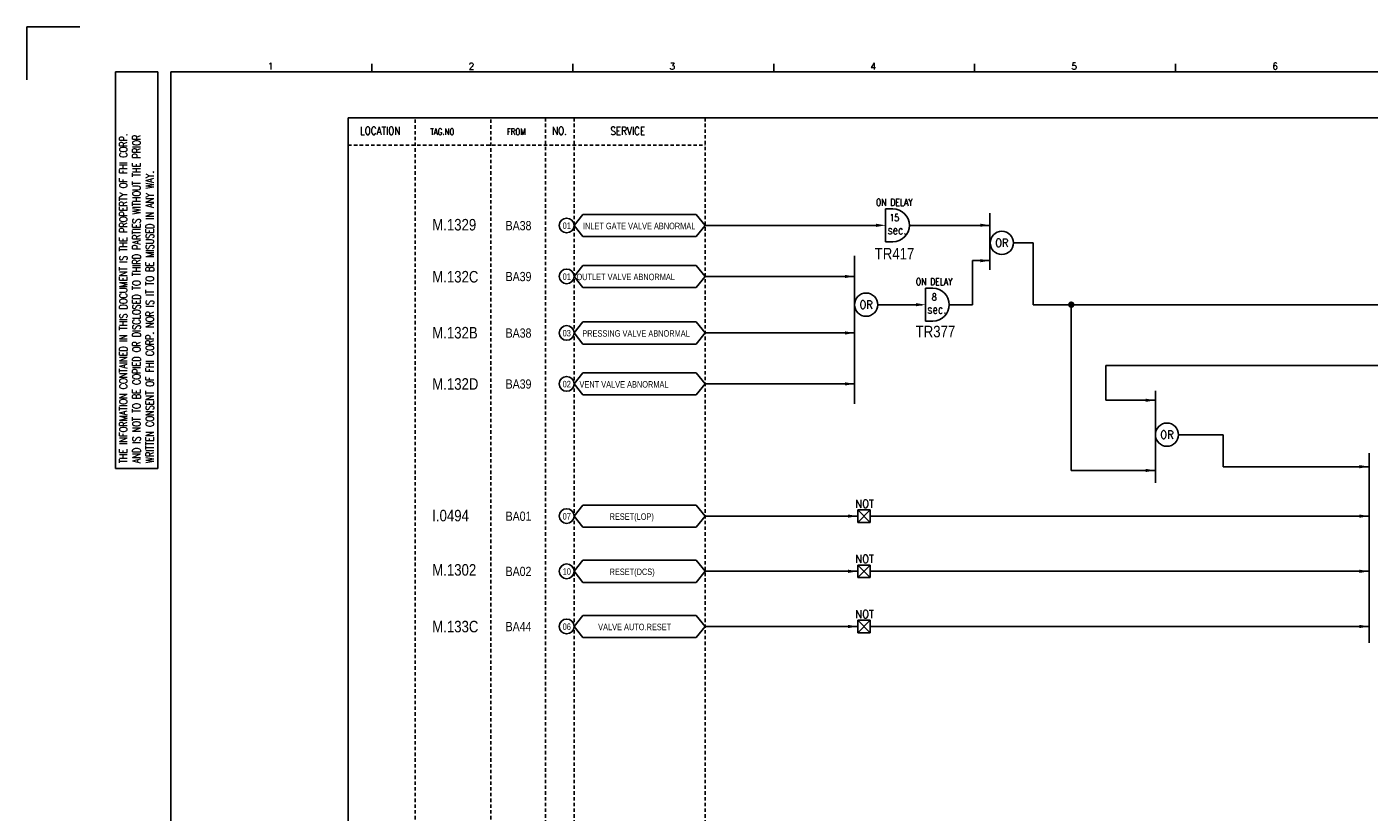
# Model space of a CAD drawing. Extents: x 1484 to 2450, y -104 to 578.
# Tile 2 of 4: x 1484 to 2067, y 237 to 578. Entities that reach past the tile are written whole.
import ezdxf
from ezdxf.enums import TextEntityAlignment as Align

# ---------------------------------------------------------------- set-up
doc = ezdxf.new("R2010")
doc.units = 0
doc.header["$MEASUREMENT"] = 0
doc.linetypes.add('HIDDEN', pattern=[4, 1.5, -1, 1.5])
doc.layers.get('0').update_dxf_attribs({"linetype": 'CONTINUOUS'})
doc.layers.get('DEFPOINTS').update_dxf_attribs({"linetype": 'CONTINUOUS'})
for name, color, linetype in [('CON', 4, 'CONTINUOUS'), ('DCS', 7, 'CONTINUOUS'), ('DIM', 3, 'CONTINUOUS'), ('HID', 2, 'HIDDEN'), ('圖框CON', 4, 'CONTINUOUS'), ('框線', 6, 'CONTINUOUS')]:
    doc.layers.add(name, color=color, linetype=linetype)
doc.styles.add('DAYUKP', font='complex', dxfattribs={"bigfont": 'DAYUKP.SHX'})
doc.styles.add('ROMANS', font='romans', dxfattribs={"width": 0.8})
doc.styles.add('style3', font='ARIALN.TTF')

# ---------------------------------------------------------------- blocks, each defined once
blk = doc.blocks.new('LEADER')
at = {"layer": 'CON'}
blk.add_solid([(0.85, -0.57), (0.85, -1.57), (3.85, -1.07)], dxfattribs=at)
blk = doc.blocks.new('1')
at = {"layer": 'DEFPOINTS'}
blk.add_lwpolyline([(1268.99, 689.33), (1246.02, 689.33), (1246.02, 666.36)], dxfattribs=at)
at = {"layer": '圖框CON'}
for p, q in [((1395.91, 669.85), (1395.91, 673.29)), ((1483.2, 669.85), (1483.2, 673.29)), ((1570.49, 669.85), (1570.49, 673.29)), ((1657.78, 669.85), (1657.78, 673.29)), ((1745.08, 669.85), (1745.08, 673.29)), ((1284.5, 669.81), (1302.87, 669.81)), ((1284.5, 497.52), (1284.5, 669.81)), ((1302.87, 497.52), (1302.87, 669.81)), ((1284.5, 497.52), (1302.87, 497.52))]:
    blk.add_line(p, q, dxfattribs=at)
at = {"layer": '框線'}
for p, q in [((1308.62, 669.81), (1308.62, 26.6)), ((2181.53, 669.81), (1308.62, 669.81))]:
    blk.add_line(p, q, dxfattribs=at)
at = {"style": 'DAYUKP'}
for s, p in [('1', (1350.64, 670.78)), ('2', (1437.93, 670.78)), ('3', (1525.22, 670.78)), ('4', (1612.51, 670.78)), ('5', (1699.8, 670.78)), ('6', (1787.1, 670.78))]:
    blk.add_text(s, height=2.87, dxfattribs=at).set_placement(p)
at = {"layer": 'DIM', "style": 'ROMANS', "width": 0.75}
for s, p in [('THE INFORMATION CONTAINED IN THIS DOCUMENT IS THE PROPERTY OF FHI CORP.', (1287.94, 499.82)), ('AND IS NOT TO BE COPIED OR DISCLOSED TO THIRD PARTIES WITHOUT THE PRIOR', (1293.68, 499.82)), ('WRITTEN CONSENT OF FHI CORP. NOR IS IT TO BE MISUSED IN ANY WAY.', (1299.43, 499.82))]:
    blk.add_text(s, height=3.4457, rotation=90, dxfattribs=at).set_placement(p, align=Align.MIDDLE_LEFT)

msp = doc.modelspace()

# ---------------------------------------------------------------- linework, layer by layer
at = {"layer": 'CON', "color": 6}
for p, q in [((1721.9, 491.49), (1725.8, 496.3)), ((1774.93, 496.3), (1725.8, 496.3)), ((1778.83, 491.49), (1774.93, 496.3)), ((1857.28, 498.7), (1857.28, 484.41)), ((1857.28, 498.7), (1860.45, 498.7)), ((1902.58, 496.84), (1902.58, 472.18)), ((1721.9, 491.49), (1725.8, 486.67)), ((1778.83, 491.49), (1774.93, 486.67)), ((1725.8, 486.67), (1774.93, 486.67)), ((1857.28, 484.41), (1860.45, 484.41)), ((1843.77, 478.36), (1843.77, 414.02)), ((1721.9, 469.36), (1725.8, 474.17)), ((1774.93, 474.17), (1725.8, 474.17)), ((1778.83, 469.36), (1774.93, 474.17)), ((1721.9, 469.36), (1725.8, 464.54)), ((1778.83, 469.36), (1774.93, 464.54)), ((1725.8, 464.54), (1774.93, 464.54)), ((1874.61, 464.23), (1874.61, 449.94)), ((1874.61, 464.23), (1877.78, 464.23)), ((1721.9, 444.82), (1725.8, 449.64)), ((1774.93, 449.64), (1725.8, 449.64)), ((1778.83, 444.82), (1774.93, 449.64)), ((1874.61, 449.94), (1877.78, 449.94)), ((1721.9, 444.82), (1725.8, 440)), ((1778.83, 444.82), (1774.93, 440)), ((1725.8, 440), (1774.93, 440)), ((1721.9, 422.69), (1725.8, 427.51)), ((1774.93, 427.51), (1725.8, 427.51)), ((1778.83, 422.69), (1774.93, 427.51)), ((1721.9, 422.69), (1725.8, 417.87)), ((1778.83, 422.69), (1774.93, 417.87)), ((1725.8, 417.87), (1774.93, 417.87)), ((1974.46, 419.65), (1974.46, 379.65)), ((2067.34, 392.55), (2067.34, 310.24)), ((1721.9, 365.25), (1725.8, 370.06)), ((1774.93, 370.06), (1725.8, 370.06)), ((1778.83, 365.25), (1774.93, 370.06)), ((1845.15, 362.52), (1845.15, 367.98)), ((1850.61, 367.98), (1845.15, 362.52)), ((1845.15, 367.98), (1850.61, 362.52)), ((1845.15, 367.98), (1850.61, 367.98)), ((1850.61, 367.98), (1850.61, 362.52)), ((1721.9, 365.25), (1725.8, 360.43)), ((1778.83, 365.25), (1774.93, 360.43)), ((1850.61, 362.52), (1845.15, 362.52)), ((1725.8, 360.43), (1774.93, 360.43)), ((1721.9, 341.28), (1725.8, 346.09)), ((1774.93, 346.09), (1725.8, 346.09)), ((1778.83, 341.28), (1774.93, 346.09)), ((1721.9, 341.28), (1725.8, 336.46)), ((1778.83, 341.28), (1774.93, 336.46)), ((1845.15, 338.55), (1845.15, 344.01)), ((1850.61, 344.01), (1845.15, 338.55)), ((1845.15, 344.01), (1850.61, 338.55)), ((1845.15, 344.01), (1850.61, 344.01)), ((1850.61, 338.55), (1845.15, 338.55)), ((1850.61, 344.01), (1850.61, 338.55)), ((1725.8, 336.46), (1774.93, 336.46)), ((1721.9, 317.31), (1725.8, 322.13)), ((1774.93, 322.13), (1725.8, 322.13)), ((1778.83, 317.31), (1774.93, 322.13)), ((1721.9, 317.31), (1725.8, 312.49)), ((1778.83, 317.31), (1774.93, 312.49)), ((1845.15, 320.04), (1850.61, 314.58)), ((1850.61, 320.04), (1845.15, 314.58)), ((1845.15, 314.58), (1845.15, 320.04)), ((1845.15, 320.04), (1850.61, 320.04)), ((1850.61, 320.04), (1850.61, 314.58)), ((1725.8, 312.49), (1774.93, 312.49)), ((1850.61, 314.58), (1845.15, 314.58))]:
    msp.add_line(p, q, dxfattribs=at)
at = {"layer": 'CON'}
for p, q in [((1778.83, 491.49), (1853.08, 491.49)), ((1867.6, 491.55), (1902.17, 491.55)), ((1912.8, 483.94), (1921.36, 483.94)), ((1921.36, 483.94), (1921.36, 457.09)), ((1894.96, 457.09), (1894.96, 476.26)), ((1894.96, 476.26), (1902.17, 476.26)), ((1778.83, 469.36), (1843.77, 469.36)), ((1853.85, 457.09), (1873.09, 457.09)), ((1884.93, 457.09), (1894.96, 457.09)), ((1921.36, 457.09), (2224.03, 457.09)), ((1937.93, 385.09), (1937.93, 457.09)), ((1778.83, 444.82), (1843.77, 444.82)), ((1952.98, 415.58), (1952.98, 430.69)), ((1952.98, 430.69), (2111.8, 430.69)), ((1778.83, 422.69), (1843.77, 422.69)), ((1974.46, 415.58), (1952.98, 415.58)), ((1984.54, 400.62), (2003.9, 400.62)), ((2003.9, 386.72), (2003.9, 400.62)), ((1974.46, 385.09), (1937.93, 385.09)), ((2067.34, 386.72), (2003.9, 386.72)), ((1778.83, 365.25), (1845.15, 365.25)), ((1850.61, 365.25), (2067.34, 365.25)), ((1778.83, 341.28), (1845.15, 341.28)), ((1850.61, 341.28), (2067.34, 341.28)), ((1778.83, 317.31), (1845.15, 317.31)), ((1850.61, 317.31), (2067.34, 317.31))]:
    msp.add_line(p, q, dxfattribs=at)
msp.add_lwpolyline([(1623.78, 538.23), (2337.78, 538.23), (2337.78, 38.43), (1623.78, 38.43)], close=True, dxfattribs=at)
at = {"layer": 'CON', "const_width": 1.4}
msp.add_lwpolyline([(1937.23, 457.09, 1), (1938.63, 457.09, 1)], format="xyb", close=True, dxfattribs=at)
at = {"layer": 'CON'}
for centre in [(1718.69, 491.49), (1718.69, 469.36), (1718.69, 444.82), (1718.69, 422.69), (1718.69, 365.25), (1718.69, 341.28), (1718.69, 317.31)]:
    msp.add_circle(centre, 3.21, dxfattribs=at)
at = {"layer": 'CON', "color": 6}
for centre in [(1907.76, 483.94), (1848.81, 457.09), (1979.5, 400.62)]:
    msp.add_circle(centre, 5.04, dxfattribs=at)
for centre in [(1860.45, 491.55), (1877.78, 457.09)]:
    msp.add_arc(centre, 7.14, 270, 90, dxfattribs=at)
at = {"layer": 'HID'}
for p, q in [((1652.83, 537.53), (1652.83, 38.43)), ((1685.75, 537.53), (1685.75, 38.43)), ((1709.47, 538.23), (1709.47, 38.4)), ((1721.9, 538.23), (1721.9, 38.4)), ((1778.83, 538.23), (1778.83, 38.43)), ((1623.78, 526.33), (1778.83, 526.33))]:
    msp.add_line(p, q, dxfattribs=at)

# ---------------------------------------------------------------- block references
msp.add_blockref('1', (238.17, -111.55))
at = {"layer": 'CON', "xscale": 1.4, "yscale": 1.4, "zscale": 1.4}
for p in [(1851.89, 493.05), (1897.19, 493.09), (1897.16, 477.7), (1838.38, 470.85), (1869.22, 458.58), (1838.38, 446.31), (1838.38, 424.18), (1969.07, 417.07), (1969.07, 386.58), (2061.95, 388.21), (1839.76, 366.74), (2061.95, 366.74), (1839.76, 342.77), (2061.95, 342.77), (1839.76, 318.8), (2061.95, 318.8)]:
    msp.add_blockref('LEADER', p, dxfattribs=at)

# ---------------------------------------------------------------- texts
at = {"layer": 'CON', "style": 'ROMANS'}
for s, height, width, p in [('LOCATION', 3.5, 0.8, (1637.71, 532.63)), ('NO.', 3.5, 0.8, (1715.6, 532.63)), ('SERVICE', 3.5, 0.8, (1745.25, 532.55)), ('15', 3.024, 0.8, (1861.07, 494.93)), ('sec.', 3.78, 0.8, (1862.18, 489.55)), ('OR', 3.5, 0.9, (1907.76, 483.94)), ('8', 3.02, 0.8, (1878.4, 460.46)), ('OR', 3.5, 0.9, (1848.81, 457.09)), ('sec.', 3.78, 0.8, (1879.51, 455.08)), ('OR', 3.5, 0.9, (1979.5, 400.62)), ('NOT', 3.5, 0.9, (1848.16, 370.63)), ('NOT', 3.5, 0.9, (1848.16, 346.66)), ('NOT', 3.5, 0.9, (1848.16, 322.69))]:
    msp.add_text(s, height=height, dxfattribs=dict(at, width=width)).set_placement(p, align=Align.MIDDLE)
at = {"layer": 'CON', "style": 'ROMANS', "width": 0.8}
for s, height, p in [('TAG.NO', 2.8, (1659.44, 529.97)), ('FROM', 2.8, (1692.7, 529.97)), ('ON DELAY', 3.024, (1853.11, 499.16)), ('ON DELAY', 3.024, (1870.44, 464.69))]:
    msp.add_text(s, height=height, dxfattribs=at).set_placement(p, align=Align.BOTTOM_LEFT)
at = {"layer": 'CON', "style": 'style3'}
for s, p in [('BA38', (1692.19, 491.44)), ('BA39', (1692.19, 469.31)), ('BA38', (1692.19, 444.77)), ('BA39', (1692.19, 422.64)), ('BA01', (1692.19, 365.2)), ('BA02', (1692.19, 341.23)), ('BA44', (1692.19, 317.26))]:
    msp.add_text(s, height=4, dxfattribs=at).set_placement(p, align=Align.MIDDLE_LEFT)
for s, p in [('01', (1716.97, 489.15)), ('INLET GATE VALVE ABNORMAL', (1725.79, 489.03)), ('01', (1716.97, 467.02)), ('OUTLET VALVE ABNORMAL', (1722.97, 466.9)), ('03', (1716.97, 442.48)), ('PRESSING VALVE ABNORMAL', (1725.5, 442.36)), ('02', (1716.97, 420.35)), ('VENT VALVE ABNORMAL', (1724.28, 420.23)), ('07', (1716.97, 362.91)), ('RESET(LOP)', (1737.35, 362.79)), ('10', (1716.97, 338.94)), ('RESET(DCS)', (1737.35, 338.82)), ('06', (1716.97, 314.97)), ('VALVE AUTO.RESET', (1732.39, 314.85))]:
    msp.add_text(s, height=2.8, dxfattribs=at).set_placement(p, align=Align.BOTTOM_LEFT)
at = {"layer": 'DCS', "linetype": 'ByBlock', "style": 'style3'}
for s, p in [('M.1329', (1660.31, 489.32)), ('TR417', (1852.55, 476.74)), ('M.132C', (1660.31, 466.73)), ('M.132B', (1660.31, 442.41)), ('TR377', (1870.32, 442.93)), ('M.132D', (1660.31, 420.15)), ('I.0494', (1660.31, 362.98)), ('M.1302', (1660.31, 339.39)), ('M.133C', (1660.31, 314.77))]:
    msp.add_text(s, height=5, dxfattribs=at).set_placement(p)

doc.saveas('drawing.dxf')
